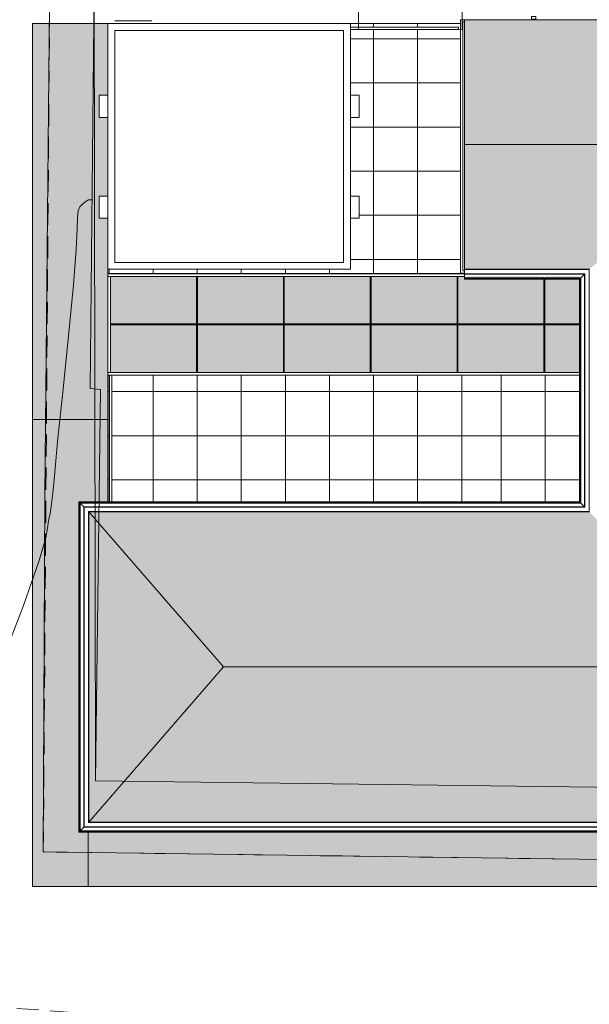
# Model space of a CAD drawing. Header units: millimetres. Extents: x -126299 to 152398, y -145950 to 133061.
# Tile 3 of 12: x -32067 to -19147, y -22761 to -433. Entities that reach past the tile are written whole.
import ezdxf

# ---------------------------------------------------------------- set-up
doc = ezdxf.new("R2010")
doc.units = ezdxf.units.MM
doc.linetypes.add('IMPORT-HIDDENX2 _2_', pattern=[750, 500, -250])
for name, color, linetype, lineweight in [('A-DETL', 90, 'Continuous', 9), ('A-FLOR', 192, 'Continuous', 9), ('A-FLOR-HRAL', 11, 'Continuous', 9), ('A-FLOR-PATT', 8, 'Continuous', 9), ('A-GENM', 13, 'Continuous', 9), ('A-GLAZ', 151, 'Continuous', 9), ('A-GLAZ-CURT', 52, 'Continuous', 9), ('A-GLAZ-CWMG', 51, 'Continuous', 9), ('A-ROOF', 132, 'Continuous', 9), ('A-ROOF-OTLN', 132, 'Continuous', 9), ('A-ROOF-PATT', 132, 'Continuous', 9), ('A-WALL', 113, 'Continuous', 9), ('CALÇADA', 1, 'Continuous', 9), ('CN-1', 252, 'Continuous', 9), ('EDIF', 3, 'Continuous', 9), ('entorno_dwg', 8, 'Continuous', 9), ('GUIA', 1, 'IMPORT-HIDDENX2 _2_', 9), ('MURO', 3, 'Continuous', 9)]:
    doc.layers.add(name, color=color, linetype=linetype, lineweight=lineweight)

# ---------------------------------------------------------------- blocks, each defined once
blk = doc.blocks.new('Railing - Railing-3946303-IMPLANTAÇÃO')
at = {"layer": 'A-FLOR-HRAL'}
for p, q in [((-30031, -8492), (-30031, -11368)), ((-29981, -11368), (-29981, -8492))]:
    blk.add_line(p, q, dxfattribs=at)
blk = doc.blocks.new('Janela branca translucida - JN2 - Janela branca translucida-4332272-IMPLANTAÇÃO')
at = {"layer": 'A-GLAZ'}
for p, q in [((-250, 78.75), (-250, 276.35)), ((-250, 276.35), (250, 276.35)), ((250, 276.35), (250, 78.75))]:
    blk.add_line(p, q, dxfattribs=at)
blk = doc.blocks.new('Janela branca translucida - JN2 - Janela branca translucida-4332271-IMPLANTAÇÃO')
at = {"layer": 'A-GLAZ'}
for p, q in [((-250, -276.35), (-250, -78.75)), ((250, -78.75), (250, -276.35)), ((250, -276.35), (-250, -276.35))]:
    blk.add_line(p, q, dxfattribs=at)
blk = doc.blocks.new('Railing - Railing-4018205-IMPLANTAÇÃO')
at = {"layer": 'A-FLOR-HRAL'}
for p, q in [((-22111, -603), (-24566, -603)), ((-24566, -653), (-22111, -653)), ((-22111, -603), (-22111, -653))]:
    blk.add_line(p, q, dxfattribs=at)
blk = doc.blocks.new('System Panel - Vidro 2cm escuro2-4253585-IMPLANTAÇÃO')
at = {"layer": 'A-GLAZ-CURT'}
blk.add_hatch(color=256, dxfattribs=at).paths.add_polyline_path([(-29625, -8430), (-28056, -8430), (-28056, -7352), (-30006, -7352), (-30006, -8430)], flags=0)
blk.add_line((-30006, -8430), (-28056, -8430), dxfattribs=at)
blk = doc.blocks.new('Rectangular Mullion - 6x12 cm metal-4024687-IMPLANTAÇÃO')
at = {"layer": 'A-GLAZ-CWMG'}
for p, q in [((-20166, -8432), (-19368, -8432)), ((-20166, -8492), (-19368, -8492))]:
    blk.add_line(p, q, dxfattribs=at)
blk = doc.blocks.new('Rectangular Mullion - 6x12 cm metal-4024688-IMPLANTAÇÃO')
at = {"layer": 'A-GLAZ-CWMG'}
for p, q in [((-30066, -6196), (-30066, -6191)), ((-30066, -6191), (-28046, -6191)), ((-30066, -6256), (-30066, -6196)), ((-28046, -6196), (-30066, -6196)), ((-28046, -6256), (-30006, -6256))]:
    blk.add_line(p, q, dxfattribs=at)
blk = doc.blocks.new('Rectangular Mullion - 6x12 cm metal-4019208-IMPLANTAÇÃO')
at = {"layer": 'A-GLAZ-CWMG'}
for p, q in [((-30066, -7344), (-30066, -8432)), ((-30006, -7344), (-30006, -8432)), ((-30006, -8432), (-30066, -8432))]:
    blk.add_line(p, q, dxfattribs=at)
blk = doc.blocks.new('System Panel - Vidro 2cm escuro2-V15-IMPLANTAÇÃO')
at = {"layer": 'A-GLAZ-CURT'}
blk.add_hatch(color=256, dxfattribs=at).paths.add_polyline_path([(-19368, -8430), (-19368, -7352), (-20156, -7352), (-20156, -8430)], flags=0)
blk.add_line((-20156, -8430), (-19368, -8430), dxfattribs=at)
blk = doc.blocks.new('Rectangular Mullion - 6x12 cm metal-4024689-IMPLANTAÇÃO')
at = {"layer": 'A-GLAZ-CWMG'}
for p, q in [((-30066, -8492), (-30066, -8432)), ((-30066, -8432), (-28046, -8432)), ((-30066, -8492), (-28046, -8492))]:
    blk.add_line(p, q, dxfattribs=at)
blk = doc.blocks.new('Rectangular Mullion - 6x12 cm metal-4024690-IMPLANTAÇÃO')
at = {"layer": 'A-GLAZ-CWMG'}
for p, q in [((-28046, -8432), (-26076, -8432)), ((-28046, -8492), (-26076, -8492))]:
    blk.add_line(p, q, dxfattribs=at)
blk = doc.blocks.new('Rectangular Mullion - 6x12 cm metal-4024691-IMPLANTAÇÃO')
at = {"layer": 'A-GLAZ-CWMG'}
for p, q in [((-28046, -6191), (-26076, -6191)), ((-26076, -6196), (-28046, -6196)), ((-26076, -6256), (-28046, -6256))]:
    blk.add_line(p, q, dxfattribs=at)
blk = doc.blocks.new('Rectangular Mullion - 6x12 cm metal-V16-IMPLANTAÇÃO')
at = {"layer": 'A-GLAZ-CWMG'}
for p, q in [((-22136, -6191), (-21981, -6191)), ((-21981, -6196), (-22136, -6196)), ((-21981, -6256), (-22136, -6256))]:
    blk.add_line(p, q, dxfattribs=at)
blk = doc.blocks.new('Rectangular Mullion - 6x12 cm metal-4019210-IMPLANTAÇÃO')
at = {"layer": 'A-GLAZ-CWMG'}
for p, q in [((-30066, -6256), (-30006, -6256)), ((-30066, -6256), (-30066, -7344)), ((-30006, -6256), (-30006, -7344))]:
    blk.add_line(p, q, dxfattribs=at)
blk = doc.blocks.new('Rectangular Mullion - 2x5 cm metal-4024693-IMPLANTAÇÃO')
at = {"layer": 'A-GLAZ-CWMG'}
for p, q in [((-28046, -7333), (-30006, -7333)), ((-28046, -7352), (-30006, -7352))]:
    blk.add_line(p, q, dxfattribs=at)
blk = doc.blocks.new('Rectangular Mullion - 2x5 cm metal-4024694-IMPLANTAÇÃO')
at = {"layer": 'A-GLAZ-CWMG'}
for p, q in [((-26076, -7333), (-28046, -7333)), ((-26076, -7352), (-28046, -7352))]:
    blk.add_line(p, q, dxfattribs=at)
blk = doc.blocks.new('Rectangular Mullion - 2x5 cm metal-4024695-IMPLANTAÇÃO')
at = {"layer": 'A-GLAZ-CWMG'}
for p, q in [((-19368, -7333), (-20166, -7333)), ((-19368, -7352), (-20166, -7352))]:
    blk.add_line(p, q, dxfattribs=at)
blk = doc.blocks.new('Rectangular Mullion - 2x5 cm metal-4019206-IMPLANTAÇÃO')
at = {"layer": 'A-GLAZ-CWMG'}
for p, q in [((-28056, -7333), (-28056, -6256)), ((-28036, -7333), (-28036, -6256))]:
    blk.add_line(p, q, dxfattribs=at)
blk = doc.blocks.new('Rectangular Mullion - 2x5 cm metal-V17-IMPLANTAÇÃO')
at = {"layer": 'A-GLAZ-CWMG'}
for p, q in [((-20176, -7333), (-20176, -6316)), ((-20156, -7333), (-20156, -6316))]:
    blk.add_line(p, q, dxfattribs=at)
blk = doc.blocks.new('Rectangular Mullion - 2x5 cm metal-V18-IMPLANTAÇÃO')
at = {"layer": 'A-GLAZ-CWMG'}
for p, q in [((-28056, -7352), (-28036, -7352)), ((-28056, -8431), (-28056, -7352)), ((-28036, -8431), (-28036, -7352))]:
    blk.add_line(p, q, dxfattribs=at)
blk = doc.blocks.new('Generic Models 1 - Generic Models 24-4258923-IMPLANTAÇÃO')
at = {"layer": 'A-GENM'}
for p, q in [((-20357, -359), (-20457, -359)), ((-20457, -359), (-20457, -424)), ((-20457, -424), (-20357, -424)), ((-20455, -361), (-20359, -361)), ((-20455, -422), (-20455, -361)), ((-20359, -422), (-20455, -422)), ((-20359, -361), (-20359, -422)), ((-20357, -424), (-20357, -359)), ((-13857, -359), (-13957, -359)), ((-13957, -359), (-13957, -424)), ((-13957, -424), (-13857, -424)), ((-13955, -361), (-13859, -361)), ((-13955, -422), (-13955, -361)), ((-13859, -422), (-13955, -422)), ((-13859, -361), (-13859, -422)), ((-13857, -424), (-13857, -359)), ((-10677, -359), (-10777, -359)), ((-10777, -359), (-10777, -424)), ((-10777, -424), (-10677, -424)), ((-10775, -361), (-10679, -361)), ((-10775, -422), (-10775, -361)), ((-10679, -422), (-10775, -422)), ((-10679, -361), (-10679, -422)), ((-10677, -424), (-10677, -359)), ((-11297, -6117), (-11397, -6117)), ((-11397, -6117), (-11397, -6182)), ((-11397, -6182), (-11297, -6182)), ((-11395, -6180), (-11395, -6119)), ((-11395, -6119), (-11299, -6119)), ((-11299, -6180), (-11395, -6180)), ((-11299, -6119), (-11299, -6180)), ((-11297, -6182), (-11297, -6117)), ((-12366, -6258), (-12412, -6258)), ((-12412, -6258), (-12412, -6358)), ((-12412, -6358), (-12366, -6358)), ((-12410, -6356), (-12410, -6260)), ((-12410, -6260), (-12366, -6260)), ((-12366, -6356), (-12410, -6356)), ((-7190, -6518), (-7190, -6618)), ((-7125, -6518), (-7190, -6518)), ((-7190, -6618), (-7125, -6618)), ((-7188, -6520), (-7127, -6520)), ((-7188, -6616), (-7188, -6520)), ((-7127, -6616), (-7188, -6616)), ((-7127, -6520), (-7127, -6616)), ((-7125, -6618), (-7125, -6518)), ((-7190, -9638), (-7190, -9738)), ((-7125, -9638), (-7190, -9638)), ((-7190, -9738), (-7125, -9738)), ((-7188, -9640), (-7127, -9640)), ((-7188, -9736), (-7188, -9640)), ((-7127, -9736), (-7188, -9736)), ((-7127, -9640), (-7127, -9736)), ((-7125, -9738), (-7125, -9638)), ((-12366, -11478), (-12412, -11478)), ((-12412, -11478), (-12412, -11578)), ((-12412, -11578), (-12347, -11578)), ((-12410, -11576), (-12410, -11480)), ((-12410, -11480), (-12366, -11480)), ((-12349, -11576), (-12410, -11576)), ((-12349, -11484), (-12349, -11576)), ((-12347, -11578), (-12347, -11484)), ((-10221, -11502), (-10321, -11502)), ((-10321, -11502), (-10321, -11567)), ((-10321, -11567), (-10221, -11567)), ((-10319, -11565), (-10319, -11504)), ((-10319, -11504), (-10223, -11504)), ((-10223, -11565), (-10319, -11565)), ((-10223, -11504), (-10223, -11565)), ((-10221, -11567), (-10221, -11502)), ((-7236, -11502), (-7336, -11502)), ((-7336, -11502), (-7336, -11567)), ((-7336, -11567), (-7236, -11567)), ((-7334, -11565), (-7334, -11504)), ((-7334, -11504), (-7238, -11504)), ((-7238, -11565), (-7334, -11565)), ((-7238, -11504), (-7238, -11565)), ((-7236, -11567), (-7236, -11502))]:
    blk.add_line(p, q, dxfattribs=at)
blk = doc.blocks.new('Embasamento - Embasamento-4325691-IMPLANTAÇÃO')
at = {"layer": 'A-GENM'}
for p, q in [((-22066, -433), (-22066, -6178)), ((-20457, -433), (-22066, -433)), ((-13957, -433), (-20357, -433)), ((-10777, -433), (-13857, -433)), ((-10051, -433), (-10677, -433)), ((-22016, -483), (-22016, -6128)), ((-21981, -483), (-22016, -483)), ((-22066, -6178), (-21981, -6178)), ((-22016, -6128), (-21981, -6128))]:
    blk.add_line(p, q, dxfattribs=at)
blk = doc.blocks.new('entorno_dwg-3961954-IMPLANTAÇÃO')
at = {"layer": 'CALÇADA', "color": 8, "flags": 128}
blk.add_lwpolyline([(1862, -19633), (-20612, 6945), (-14486, 12224), (-5412, 19961)], dxfattribs=at)
at = {"layer": 'CN-1', "color": 8, "flags": 128}
blk.add_lwpolyline([(-18335, 10356), (-16691, 10948), (-15686, 11347), (-15201, 11576), (-15010, 11693), (-14915, 11753), (-14836, 11796), (-14721, 11864), (-14536, 11983), (-14323, 12125), (-14144, 12249), (-14019, 12343), (-13804, 12501), (-13317, 12848), (-12452, 13454), (-11406, 14188), (-10457, 14867), (-9817, 15345), (-9446, 15638), (-9242, 15801), (-9118, 15884), (-9030, 15913), (-8952, 15912), (-8862, 15899), (-8780, 15870), (-8734, 15817), (-8729, 15804)], dxfattribs=at)
at = {"layer": 'EDIF', "color": 8, "flags": 128}
blk.add_lwpolyline([(-5073, 18919), (-1469, 14114), (-1851, 13781), (-303, 12005), (79, 12338), (7919, 3342), (8680, 3395), (13969, -2771), (11461, -4923), (14543, -8520), (2999, -18411), (-18621, 7108)], close=True, dxfattribs=at)
at = {"layer": 'GUIA', "color": 8, "flags": 128}
blk.add_lwpolyline([(9672, -51511), (2143, -44951), (-2865, -40730), (-6569, -38300), (-10650, -37077), (-14016, -36728), (-17765, -36922), (-14468, -31205), (-12767, -32303), (-7161, -34727), (-5626, -35026), (-5545, -33394), (-11044, -27938), (-30082, -6202), (-23691, -262), (-22261, 3173), (-27613, 10302), (-25621, 13947), (-18327, 20317), (-12846, 23324), (-7663, 22779), (-5412, 19961), (-20612, 6945), (1862, -19633)], dxfattribs=at)
at = {"layer": 'MURO', "color": 8, "flags": 128}
blk.add_lwpolyline([(-5073, 18919), (-11979, 13036), (-11851, 12845), (-18621, 7108)], dxfattribs=at)

msp = doc.modelspace()

# ---------------------------------------------------------------- hatches: boundary and pattern name
at = {"layer": 'A-FLOR-PATT'}
msp.add_hatch(color=256, dxfattribs=at).paths.add_polyline_path([(-30791, -9498), (-30066, -9498), (-30066, -4936), (-30263, -4936), (-30263, -4436), (-30066, -4436), (-30066, -2648), (-30263, -2648), (-30263, -2148), (-30066, -2148), (-30066, -518), (-31776, -518), (-31776, -9498)], flags=0)
h = msp.add_hatch(dxfattribs=at)
h.set_pattern_fill('FP_7', color=256, style=0, pattern_type=2)
h.set_pattern_definition([(0, (-25041.1, -8868.5), (0, 1000), []), (90, (-25041.1, -8868.5), (-1000, 6e-14), [])])
h.paths.add_polyline_path([(-26977, -11590), (-26977, -11588), (-28460, -11590)], flags=0)
h.paths.add_polyline_path([(-29520, -11368), (-22041, -11368), (-22041, -8492), (-29981, -8492), (-29981, -11368), (-29625, -11368)], flags=0)
h.paths.add_polyline_path([(-30031, -11368), (-30031, -8492), (-30066, -8492), (-30066, -11368)], flags=0)
h.paths.add_polyline_path([(-28056, -6191), (-22041, -6191), (-22041, -6178), (-22066, -6178), (-22066, -518), (-24566, -518), (-24564, -603), (-22111, -604), (-22111, -653), (-24566, -653), (-24566, -2148), (-24368, -2148), (-24368, -2648), (-24566, -2648), (-24566, -4436), (-24368, -4436), (-24368, -4936), (-24566, -4936), (-24566, -6093), (-30066, -6093), (-30066, -6191), (-28460, -6191)], flags=0)
h = msp.add_hatch(dxfattribs=at)
h.set_pattern_fill('FP_10', color=256, style=0, pattern_type=2)
h.set_pattern_definition([(270, (-19145.8, -8868.5), (999.85, 6e-14), []), (0, (-19145.8, -8868.5), (0, 1000), [])])
h.paths.add_polyline_path([(-19148, -11453), (-19146, -11453), (-19148, -11086)], flags=0)
h.paths.add_polyline_path([(-21469, -11368), (-19368, -11368), (-19368, -8492), (-22041, -8492), (-22041, -11368)], flags=0)
h.paths.add_polyline_path([(-19148, -6253), (-19146, -6253), (-19148, -6093), (-19148, -6095), (-19148, -6199)], flags=0)
h.paths.add_polyline_path([(-22016, -6191), (-21981, -6191), (-21981, -6178), (-22041, -6178), (-22041, -6191)], flags=0)
h = msp.add_hatch(color=256, dxfattribs=at)
h.paths.add_polyline_path([(-30791, -20086), (-30511, -20086), (-30511, -18854), (-30723, -18854), (-30723, -11368), (-30066, -11368), (-30066, -9498), (-31776, -9498), (-31776, -20086)], flags=0)
h.paths.add_polyline_path([(-30501, -18433), (-30501, -11590), (-30502, -11590), (-30502, -18433)], flags=0)
h = msp.add_hatch(color=256, dxfattribs=at)
h.paths.add_polyline_path([(-23799, -20086), (-16226, -20086), (-16226, -18854), (-30511, -18854), (-30511, -20086), (-24965, -20086)], flags=0)
h.paths.add_polyline_path([(-29625, -18634), (-30501, -18632), (-30501, -18634), (-30208, -18634)], flags=0)
h.paths.add_polyline_path([(-22278, -18634), (-22278, -18632), (-22634, -18634)], flags=0)
at = {"layer": 'A-ROOF-PATT'}
h = msp.add_hatch(dxfattribs=at)
h.set_pattern_fill('FP_19', color=256, style=0, pattern_type=2)
h.set_pattern_definition([(99.798, (48.806, 944.587), (-266.70171, 1286.9659), [15.672, -1551.546]), (180, (63.47, 960.03), (-3e-14, -257.393), [17.335, -249.364]), (93.673, (55.473, 814.603), (-266.72883886, 4118.28810838), [145.726, -28999.548]), (180, (267.5, 940.73), (-3e-14, -257.393), [46.672, -220.027]), (180, (267.5, 960.03), (-3e-14, -257.393), [45.339, -221.361]), (107.268, (71.476, 934.29), (-266.703995, 772.17878), [26.954, -2668.465]), (123.668, (83.477, 916.273), (-533.405487, 772.17677), [21.649, -4308.098]), (138.502, (99.479, 902.117), (-2933.719532, 2573.904027), [21.365, -4251.682]), (161.19, (122.148, 894.395), (-800.099973, 257.39147), [23.949, -4765.758]), (172.15, (134.15, 876.378), (-266.70025, -5e-05), [18.846, -1865.714]), (160.426, (115.481, 878.951), (-2933.691569, 1029.593874), [26.89, -5351.196]), (142.329, (90.145, 887.96), (-1066.80115, 772.17687), [25.271, -1659.437]), (125.465, (70.142, 903.404), (-2400.3308645, 3346.093074), [25.282, -5031.096]), (266.327, (222.161, 960.03), (-1600.3769996, -24967.11909735), [145.726, -28999.548]), (265.913, (212.826, 1071.996), (-266.675731, -3860.898062), [112.251, -7371.182]), (94.087, (63.474, 960.03), (-266.6770692, 3603.505412), [112.251, -7371.182]), (180, (144.82, 894.4), (-3e-14, -257.393), [22.669, -244.03]), (202.115, (170.154, 904.691), (-1866.8976116, -772.1845335), [27.349, -5442.348]), (220.977, (183.49, 916.273), (-266.7015, -257.390853), [17.663, -3514.933]), (233.494, (196.824, 934.29), (-533.40474, -772.175918), [22.415, -2219.132]), (252.732, (204.826, 960.03), (-533.40876, -1801.749843), [26.954, -2668.465]), (180, (222.16, 960.03), (-3e-14, -257.393), [17.335, -249.364]), (260.202, (222.16, 960.03), (5.4e-05, -257.39339), [15.672, -1551.546]), (252.058, (219.494, 944.587), (-1066.805011, -3346.110578), [21.644, -4307.16]), (234.535, (212.826, 923.995), (-533.407626, -772.17561), [25.282, -5031.096]), (217.671, (198.16, 903.404), (-266.70075, -257.39281), [25.271, -1659.437]), (199.574, (178.155, 887.96), (-2133.593519, -772.194577), [26.89, -5351.196]), (187.85, (152.82, 878.95), (-1600.199596, -257.393465), [18.846, -1865.714]), (107.942, (55.473, 923.995), (-266.701075, 772.179631), [21.644, -4307.16]), (180, (47.47, 940.73), (-3e-14, -257.393), [46.672, -220.027]), (180, (46.14, 960.03), (-3e-14, -257.393), [45.339, -221.361])])
h.paths.add_polyline_path([(-21469, -3262), (-9919, -3262), (-9919, -434), (-21981, -434), (-21981, -3262)], flags=0)
h = msp.add_hatch(dxfattribs=at)
h.set_pattern_fill('FP_11', color=256, style=0, pattern_type=2)
h.set_pattern_definition([(279.798, (486.194, -1263.6), (266.69303, -1286.915645), [15.672, -1551.486]), (0, (471.53, -1279.04), (0, 257.383), [17.335, -249.364]), (273.673, (479.527, -1133.623), (266.71826863, -4118.1234473), [145.721, -28998.391]), (0, (267.5, -1259.74), (0, 257.383), [46.672, -220.027]), (0, (267.5, -1279.04), (0, 257.383), [45.339, -221.361]), (287.268, (463.524, -1253.306), (266.69509, -772.150132), [26.953, -2668.367]), (303.669, (451.523, -1235.289), (533.403718, -772.146376), [21.648, -4307.979]), (318.503, (435.521, -1221.133), (2933.713523, -2573.807768), [21.365, -4251.607]), (341.191, (412.852, -1213.412), (800.1016255, -257.3765385), [23.948, -4765.738]), (352.15, (400.85, -1195.395), (266.699974, -0.00193), [18.846, -1865.713]), (340.427, (419.519, -1197.969), (2933.696347, -1029.537981), [26.89, -5351.172]), (322.33, (444.855, -1206.977), (1066.799765, -772.14804), [25.27, -1659.413]), (305.466, (464.858, -1222.42), (2400.3260205, -3345.962403), [25.281, -5030.962]), (86.327, (312.839, -1279.044), (1600.31312974, 24966.12414527), [145.721, -28998.391]), (85.912, (322.173, -1391.006), (266.732138, 3860.739799), [112.247, -7370.889]), (274.088, (471.526, -1279.044), (266.7296967, -3603.3571234), [112.247, -7370.889]), (0, (390.18, -1213.4), (0, 257.383), [22.669, -244.03]), (22.114, (364.845, -1223.707), (1866.899971, 772.1474324), [27.348, -5442.317]), (40.976, (351.511, -1235.289), (266.700708, 257.381608), [17.663, -3514.872]), (53.493, (338.176, -1253.306), (533.404146, 772.14592), [22.415, -2219.074]), (72.732, (330.174, -1279.044), (533.388277, 1801.683953), [26.953, -2668.367]), (0, (312.84, -1279.04), (0, 257.383), [17.335, -249.364]), (80.202, (312.84, -1279.044), (-0.00193, 257.38255), [15.672, -1551.486]), (72.057, (315.506, -1263.601), (1066.823978, 3345.970184), [21.643, -4307.004]), (54.534, (322.173, -1243.011), (533.406017, 772.145124), [25.281, -5030.962]), (37.67, (336.84, -1222.42), (266.700315, 257.38309), [25.27, -1659.413]), (19.573, (356.845, -1206.977), (2133.5975736, 772.1539884), [26.89, -5351.172]), (7.85, (382.18, -1197.97), (1600.19888, 257.39135), [18.846, -1865.713]), (287.943, (479.527, -1243.011), (266.70531, -772.146435), [21.643, -4307.004]), (0, (487.53, -1259.74), (0, 257.383), [46.672, -220.027]), (0, (488.86, -1279.04), (0, 257.383), [45.339, -221.361])])
h.paths.add_polyline_path([(-19146, -6093), (-15961, -3395), (-16133, -3262), (-21981, -3262), (-21981, -6093), (-19721, -6093)], flags=0)
h = msp.add_hatch(dxfattribs=at)
h.set_pattern_fill('FP_12', color=256, style=0, pattern_type=2)
h.set_pattern_definition([(189.748, (-2379.577, -149.314), (-1293.686076, -266.6992), [15.752, -1559.413]), (270, (-2395.1, -134.65), (258.737, 2e-14), [17.335, -249.364]), (183.654, (-2248.915, -142.646), (-4139.79071074, -266.73069032), [146.484, -29150.342]), (270, (-2375.7, 69.38), (258.737, 2e-14), [46.672, -220.027]), (270, (-2395.1, 69.38), (258.737, 2e-14), [45.339, -221.361]), (197.183, (-2369.228, -126.644), (-776.21286, -266.69607), [27.083, -2681.173]), (213.53, (-2351.116, -114.643), (-776.2129966, -533.398832), [21.727, -4323.691]), (228.353, (-2336.886, -98.641), (-2587.387903, -2933.67993), [21.414, -4261.442]), (251.099, (-2329.124, -75.971), (-258.731977, -800.1016506), [23.962, -4768.35]), (262.11, (-2311.012, -63.97), (0.001667, -266.69996), [18.848, -1865.897]), (250.332, (-2313.599, -82.639), (-1034.9504106, -2933.6982365), [26.906, -5354.34]), (232.184, (-2322.655, -107.975), (-776.219156, -1066.79342), [25.32, -1662.679]), (215.324, (-2338.179, -127.978), (-3363.569126, -2400.3243736), [25.369, -5048.537]), (356.346, (-2395.101, 24.041), (25097.47796243, -1600.3885365), [146.484, -29150.342]), (355.934, (-2507.652, 14.707), (3881.0559258, -266.6866013), [112.835, -7409.474]), (184.066, (-2395.101, -134.645), (-3622.3186863, -266.6866982), [112.835, -7409.474]), (270, (-2329.12, -53.3), (258.737, 2e-14), [22.669, -244.03]), (292.219, (-2339.473, -27.965), (776.2085723, -1866.900708), [27.369, -5446.385]), (311.125, (-2351.116, -14.63), (258.736235, -266.700408), [17.703, -3522.836]), (323.637, (-2369.228, -1.295), (776.211516, -533.399195), [22.491, -2226.625]), (342.817, (-2395.1, 6.706), (1811.163, -533.389376), [27.083, -2681.173]), (270, (-2395.1, 24.04), (258.737, 2e-14), [17.335, -249.364]), (350.252, (-2395.1, 24.04), (258.736644, -2e-05), [15.752, -1559.413]), (342.145, (-2379.577, 21.374), (3363.576158, -1066.820048), [21.746, -4327.52]), (324.676, (-2358.878, 14.707), (776.2085906, -533.405795), [25.369, -5048.537]), (307.816, (-2338.18, 0.04), (258.739146, -266.697697), [25.32, -1662.679]), (289.668, (-2322.655, -19.964), (776.2122706, -2133.5987013), [26.906, -5354.34]), (277.89, (-2313.6, -45.3), (258.72362, -1600.20199), [18.848, -1865.897]), (197.855, (-2358.878, -142.646), (-776.209653, -266.704671), [21.746, -4327.52]), (270, (-2375.7, -150.65), (258.737, 2e-14), [46.672, -220.027]), (270, (-2395.1, -151.98), (258.737, 2e-14), [45.339, -221.361])])
h.paths.add_polyline_path([(-30501, -18632), (-27445, -15111), (-30501, -11590), (-30501, -17986)], flags=0)
h = msp.add_hatch(dxfattribs=at)
h.set_pattern_fill('FP_14', color=256, style=0, pattern_type=2)
h.set_pattern_definition([(99.678, (48.806, 266.27), (-266.692114, 1303.18496), [15.864, -1570.535]), (180, (63.47, 281.9), (-3e-14, -260.637), [17.335, -249.364]), (93.627, (55.473, 134.649), (-266.6996556, 4170.18712756), [147.555, -29363.501]), (180, (267.5, 262.36), (-3e-14, -260.637), [46.672, -220.027]), (180, (267.5, 281.9), (-3e-14, -260.637), [45.339, -221.361]), (107.065, (71.476, 255.845), (-266.695104, 781.91229), [27.264, -2699.146]), (123.337, (83.477, 237.6), (-533.394432, 781.914399), [21.838, -4345.775]), (138.145, (99.479, 223.265), (-2933.690675, 2606.373748), [21.484, -4275.287]), (160.97, (122.148, 215.446), (-800.101099, 260.633667), [23.98, -4772.036]), (172.052, (134.15, 197.202), (-266.699686, 0.00173), [18.85, -1866.156]), (160.199, (115.481, 199.808), (-2933.702431, 1042.537622), [26.929, -5358.807]), (141.981, (90.145, 208.93), (-1066.7958, 781.915065), [25.39, -1667.278]), (125.126, (70.142, 224.568), (-2400.2934206, 3388.2857913), [25.494, -5073.242]), (266.373, (222.161, 281.909), (-1600.19399194, -25281.75906185), [147.555, -29363.501]), (265.963, (212.826, 395.285), (-266.722611, -3909.5489432), [113.659, -7463.603]), (94.037, (63.474, 281.909), (-266.721619, 3648.9123202), [113.659, -7463.603]), (180, (144.82, 215.45), (-3e-14, -260.637), [22.669, -244.03]), (202.366, (170.154, 225.872), (-1866.9019875, -781.903718), [27.398, -5452.121]), (221.333, (183.49, 237.6), (-266.699291, -260.637302), [17.759, -3534.048]), (233.837, (196.824, 255.845), (-533.39785, -781.91224), [22.598, -2237.239]), (252.935, (204.826, 281.91), (-533.387386, -1824.460572), [27.264, -2699.146]), (180, (222.16, 281.9), (-3e-14, -260.637), [17.335, -249.364]), (260.322, (222.16, 281.91), (0.001175, -260.636553), [15.864, -1570.535]), (252.267, (219.494, 266.27), (-1066.817379, -3388.2726085), [21.891, -4356.316]), (234.874, (212.826, 245.419), (-533.398661, -781.9119703), [25.494, -5073.242]), (218.019, (198.16, 224.57), (-266.699136, -260.637674), [25.39, -1667.278]), (199.801, (178.155, 208.93), (-2133.6011565, -781.903831), [26.929, -5358.807]), (187.948, (152.82, 199.808), (-1600.1979, -260.646026), [18.85, -1866.156]), (107.733, (55.473, 245.419), (-266.70437, 781.909196), [21.891, -4356.316]), (180, (47.47, 262.36), (-3e-14, -260.637), [46.672, -220.027]), (180, (46.14, 281.9), (-3e-14, -260.637), [45.339, -221.361])])
h.paths.add_polyline_path([(-21469, -15111), (-16111, -15111), (-15961, -14966), (-19146, -11590), (-30501, -11590), (-27445, -15111), (-26130, -15111)], flags=0)
h = msp.add_hatch(dxfattribs=at)
h.set_pattern_fill('FP_16', color=256, style=0, pattern_type=2)
h.set_pattern_definition([(279.678, (486.194, -1492.297), (266.692114, -1303.18496), [15.864, -1570.535]), (0, (471.53, -1507.93), (0, 260.637), [17.335, -249.364]), (273.627, (479.527, -1360.675), (266.6996556, -4170.18712756), [147.555, -29363.501]), (0, (267.5, -1488.4), (0, 260.637), [46.672, -220.027]), (0, (267.5, -1507.93), (0, 260.637), [45.339, -221.361]), (287.065, (463.524, -1481.87), (266.695104, -781.91229), [27.264, -2699.146]), (303.337, (451.523, -1463.627), (533.394432, -781.914399), [21.838, -4345.775]), (318.145, (435.521, -1449.292), (2933.690675, -2606.373748), [21.484, -4275.287]), (340.97, (412.852, -1441.472), (800.101099, -260.633667), [23.98, -4772.036]), (352.052, (400.85, -1423.228), (266.699686, -0.00173), [18.85, -1866.156]), (340.199, (419.519, -1425.834), (2933.702431, -1042.537622), [26.929, -5358.807]), (321.981, (444.855, -1434.956), (1066.7958, -781.915065), [25.39, -1667.278]), (305.126, (464.858, -1450.595), (2400.2934206, -3388.2857913), [25.494, -5073.242]), (86.373, (312.839, -1507.935), (1600.19399194, 25281.75906185), [147.555, -29363.501]), (85.963, (322.173, -1621.312), (266.722611, 3909.5489432), [113.659, -7463.603]), (274.037, (471.526, -1507.935), (266.721619, -3648.9123202), [113.659, -7463.603]), (0, (390.18, -1441.47), (0, 260.637), [22.669, -244.03]), (22.366, (364.845, -1451.898), (1866.9019875, 781.903718), [27.398, -5452.121]), (41.333, (351.511, -1463.627), (266.699291, 260.637302), [17.759, -3534.048]), (53.837, (338.176, -1481.87), (533.39785, 781.91224), [22.598, -2237.239]), (72.935, (330.174, -1507.935), (533.387386, 1824.460572), [27.264, -2699.146]), (0, (312.84, -1507.93), (0, 260.637), [17.335, -249.364]), (80.322, (312.84, -1507.935), (-0.001175, 260.636553), [15.864, -1570.535]), (72.267, (315.506, -1492.297), (1066.817379, 3388.2726085), [21.891, -4356.316]), (54.874, (322.173, -1471.446), (533.398661, 781.9119703), [25.494, -5073.242]), (38.019, (336.84, -1450.595), (266.699136, 260.637674), [25.39, -1667.278]), (19.801, (356.845, -1434.956), (2133.6011565, 781.903831), [26.929, -5358.807]), (7.948, (382.18, -1425.834), (1600.1979, 260.646026), [18.85, -1866.156]), (287.733, (479.527, -1471.446), (266.70437, -781.909196), [21.891, -4356.316]), (0, (487.53, -1488.4), (0, 260.637), [46.672, -220.027]), (0, (488.86, -1507.93), (0, 260.637), [45.339, -221.361])])
h.paths.add_polyline_path([(-11565, -18632), (2090, -18632), (2090, -18130), (2380, -18130), (-1968, -12719), (-4044, -15111), (-27445, -15111), (-30501, -18632), (-12147, -18632)], flags=0)

# ---------------------------------------------------------------- linework, layer by layer
at = {"layer": 'A-DETL'}
msp.add_line((-29068, -458), (-29908, -458), dxfattribs=at)
at = {"layer": 'A-FLOR'}
for p, q in [((-31776, -518), (-31776, -20086)), ((-30066, -518), (-31776, -518)), ((-22066, -518), (-24566, -518)), ((-30066, -6093), (-30066, -6191)), ((-22041, -6191), (-22041, -6178)), ((-30066, -8492), (-30066, -11368)), ((-22041, -11368), (-22041, -8492)), ((-30066, -9498), (-31776, -9498)), ((-30511, -18854), (-30511, -20086)), ((-31776, -20086), (3552, -20086))]:
    msp.add_line(p, q, dxfattribs=at)
at = {"layer": 'A-ROOF'}
for p, q in [((-21981, -434), (-21981, -6093)), ((-9919, -434), (-21981, -434)), ((-16133, -3262), (-21981, -3262)), ((-21981, -6093), (-19146, -6093)), ((-30501, -11590), (-30501, -18632)), ((-27445, -15111), (-30501, -11590)), ((-19146, -11590), (-30501, -11590)), ((-30501, -18632), (-27445, -15111)), ((-27445, -15111), (-16111, -15111)), ((-30501, -18632), (2090, -18632))]:
    msp.add_line(p, q, dxfattribs=at)
at = {"layer": 'A-ROOF-OTLN'}
for p, q in [((-21981, -6286), (-21981, -6095)), ((-19148, -6095), (-21981, -6095)), ((-19153, -6100), (-21981, -6100)), ((-19252, -6199), (-21981, -6199)), ((-19255, -6203), (-21981, -6203)), ((-19255, -6203), (-19252, -6199)), ((-19255, -11480), (-19255, -6203)), ((-19252, -11484), (-19252, -6199)), ((-19153, -11583), (-19153, -6100)), ((-19148, -11588), (-19148, -6095)), ((-21981, -6316), (-21981, -6287)), ((-19340, -6287), (-21981, -6287)), ((-19360, -6307), (-21981, -6307)), ((-19363, -6311), (-21981, -6311)), ((-19368, -6316), (-21981, -6316)), ((-19368, -6316), (-19340, -6287)), ((-19368, -11368), (-19368, -6316)), ((-19363, -11372), (-19363, -6311)), ((-19360, -11376), (-19360, -6310)), ((-19340, -11396), (-19340, -6287)), ((-30723, -11368), (-19368, -11368)), ((-30723, -11368), (-30695, -11396)), ((-30723, -18854), (-30723, -11368)), ((-30718, -11372), (-19363, -11372)), ((-30718, -18849), (-30718, -11372)), ((-30715, -11376), (-19360, -11376)), ((-30715, -18846), (-30715, -11376)), ((-19368, -11368), (-19340, -11396)), ((-30695, -11396), (-19340, -11396)), ((-30695, -18826), (-30695, -11396)), ((-30610, -11480), (-19255, -11480)), ((-30610, -11480), (-30607, -11484)), ((-30610, -18742), (-30610, -11480)), ((-30607, -11484), (-19252, -11484)), ((-30607, -18738), (-30607, -11484)), ((-30507, -11583), (-19153, -11583)), ((-30507, -18639), (-30507, -11583)), ((-30502, -11588), (-19148, -11588)), ((-30502, -18634), (-30502, -11588)), ((-19255, -11480), (-19252, -11484)), ((-30610, -18742), (-30607, -18738)), ((2090, -18742), (-30610, -18742)), ((2090, -18738), (-30607, -18738)), ((2090, -18639), (-30507, -18639)), ((2090, -18634), (-30502, -18634)), ((-30723, -18854), (-30695, -18826)), ((2090, -18854), (-30723, -18854)), ((2090, -18849), (-30718, -18849)), ((2090, -18846), (-30715, -18846)), ((2090, -18826), (-30695, -18826))]:
    msp.add_line(p, q, dxfattribs=at)
for points in [[(-19339, -6286), (-19337, -6285), (-19335, -6282), (-19329, -6276), (-19323, -6270), (-19317, -6264), (-19310, -6257), (-19303, -6251), (-19298, -6246), (-19294, -6241), (-19290, -6237), (-19284, -6231), (-19277, -6224), (-19267, -6215), (-19260, -6208), (-19255, -6203)], [(-30693, -11397), (-30692, -11398), (-30689, -11401), (-30683, -11407), (-30678, -11413), (-30671, -11419), (-30665, -11426), (-30658, -11432), (-30653, -11437), (-30649, -11442), (-30644, -11446), (-30639, -11452), (-30632, -11459), (-30622, -11468), (-30615, -11475), (-30610, -11480)], [(-19339, -11397), (-19337, -11398), (-19335, -11401), (-19329, -11407), (-19323, -11413), (-19317, -11419), (-19310, -11426), (-19303, -11432), (-19298, -11437), (-19294, -11442), (-19290, -11446), (-19284, -11452), (-19277, -11459), (-19267, -11468), (-19260, -11475), (-19255, -11480)], [(-30693, -18825), (-30692, -18824), (-30689, -18821), (-30683, -18815), (-30678, -18809), (-30671, -18803), (-30665, -18796), (-30658, -18790), (-30653, -18785), (-30649, -18780), (-30644, -18776), (-30639, -18770), (-30632, -18763), (-30622, -18754), (-30615, -18747), (-30610, -18742)]]:
    msp.add_open_spline(points, degree=3, knots=[0.1428571, 0.1428571, 0.1428571, 0.1428571, 0.2857143, 0.3571429, 0.4285714, 0.5, 0.5714286, 0.625, 0.6785714, 0.7053571, 0.7321429, 0.7857143, 0.8392857, 0.8928571, 1, 1, 1, 1], dxfattribs=at)
at = {"layer": 'A-WALL'}
for p, q in [((-30066, -518), (-24566, -518)), ((-30066, -6093), (-30066, -518)), ((-24566, -518), (-24566, -6093)), ((-24723, -676), (-29908, -676)), ((-29908, -676), (-29908, -5936)), ((-24723, -5936), (-24723, -676)), ((-29908, -5936), (-24723, -5936)), ((-24566, -6093), (-30066, -6093)), ((-21981, -6093), (-21631, -6093))]:
    msp.add_line(p, q, dxfattribs=at)

# ---------------------------------------------------------------- block references
at = {"layer": 'A-FLOR-HRAL'}
for name in ['Railing - Railing-4018205-IMPLANTAÇÃO', 'Railing - Railing-3946303-IMPLANTAÇÃO']:
    msp.add_blockref(name, (0, 0), dxfattribs=at)
at = {"layer": 'A-GENM'}
for name in ['Embasamento - Embasamento-4325691-IMPLANTAÇÃO', 'Generic Models 1 - Generic Models 24-4258923-IMPLANTAÇÃO']:
    msp.add_blockref(name, (0, 0), dxfattribs=at)
at = {"layer": 'A-GLAZ'}
for name, p, rotation in [('Janela branca translucida - JN2 - Janela branca translucida-4332272-IMPLANTAÇÃO', (-29987, -2398), 89.99999999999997), ('Janela branca translucida - JN2 - Janela branca translucida-4332271-IMPLANTAÇÃO', (-24645, -2398), 89.99999999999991), ('Janela branca translucida - JN2 - Janela branca translucida-4332272-IMPLANTAÇÃO', (-29987, -4686), 89.99999999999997), ('Janela branca translucida - JN2 - Janela branca translucida-4332271-IMPLANTAÇÃO', (-24645, -4686), 89.99999999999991)]:
    msp.add_blockref(name, p, dxfattribs=dict(at, rotation=rotation))
at = {"layer": 'A-GLAZ-CURT'}
for name, p in [('System Panel - Vidro 2cm escuro2-4253585-IMPLANTAÇÃO', (0, 1098)), ('System Panel - Vidro 2cm escuro2-4253585-IMPLANTAÇÃO', (1970, 1098)), ('System Panel - Vidro 2cm escuro2-4253585-IMPLANTAÇÃO', (3940, 1098)), ('System Panel - Vidro 2cm escuro2-4253585-IMPLANTAÇÃO', (5910, 1098)), ('System Panel - Vidro 2cm escuro2-4253585-IMPLANTAÇÃO', (7880, 1098)), ('System Panel - Vidro 2cm escuro2-V15-IMPLANTAÇÃO', (0, 1098)), ('System Panel - Vidro 2cm escuro2-4253585-IMPLANTAÇÃO', (0, 0)), ('System Panel - Vidro 2cm escuro2-4253585-IMPLANTAÇÃO', (1970, 0)), ('System Panel - Vidro 2cm escuro2-4253585-IMPLANTAÇÃO', (3940, 0)), ('System Panel - Vidro 2cm escuro2-4253585-IMPLANTAÇÃO', (5910, 0)), ('System Panel - Vidro 2cm escuro2-4253585-IMPLANTAÇÃO', (7880, 0)), ('System Panel - Vidro 2cm escuro2-V15-IMPLANTAÇÃO', (0, 0))]:
    msp.add_blockref(name, p, dxfattribs=at)
at = {"layer": 'A-GLAZ-CWMG'}
for name, p in [('Rectangular Mullion - 6x12 cm metal-4024688-IMPLANTAÇÃO', (0, 0)), ('Rectangular Mullion - 6x12 cm metal-4024691-IMPLANTAÇÃO', (0, 0)), ('Rectangular Mullion - 6x12 cm metal-4024691-IMPLANTAÇÃO', (1970, 0)), ('Rectangular Mullion - 6x12 cm metal-4024691-IMPLANTAÇÃO', (3940, 0)), ('Rectangular Mullion - 6x12 cm metal-V16-IMPLANTAÇÃO', (0, 0)), ('Rectangular Mullion - 6x12 cm metal-4019210-IMPLANTAÇÃO', (0, 0)), ('Rectangular Mullion - 2x5 cm metal-4019206-IMPLANTAÇÃO', (0, 0)), ('Rectangular Mullion - 2x5 cm metal-4019206-IMPLANTAÇÃO', (1970, 0)), ('Rectangular Mullion - 2x5 cm metal-4019206-IMPLANTAÇÃO', (3940, 0)), ('Rectangular Mullion - 2x5 cm metal-4019206-IMPLANTAÇÃO', (5910, 0)), ('Rectangular Mullion - 2x5 cm metal-V17-IMPLANTAÇÃO', (0, 0)), ('Rectangular Mullion - 6x12 cm metal-4019208-IMPLANTAÇÃO', (0, 0)), ('Rectangular Mullion - 2x5 cm metal-4024693-IMPLANTAÇÃO', (0, 0)), ('Rectangular Mullion - 2x5 cm metal-V18-IMPLANTAÇÃO', (0, 0)), ('Rectangular Mullion - 2x5 cm metal-4024694-IMPLANTAÇÃO', (0, 0)), ('Rectangular Mullion - 2x5 cm metal-V18-IMPLANTAÇÃO', (1970, 0)), ('Rectangular Mullion - 2x5 cm metal-4024694-IMPLANTAÇÃO', (1970, 0)), ('Rectangular Mullion - 2x5 cm metal-V18-IMPLANTAÇÃO', (3940, 0)), ('Rectangular Mullion - 2x5 cm metal-4024694-IMPLANTAÇÃO', (3940, 0)), ('Rectangular Mullion - 2x5 cm metal-V18-IMPLANTAÇÃO', (5910, 0)), ('Rectangular Mullion - 2x5 cm metal-4024694-IMPLANTAÇÃO', (5910, 0)), ('Rectangular Mullion - 2x5 cm metal-V18-IMPLANTAÇÃO', (7880, 0)), ('Rectangular Mullion - 2x5 cm metal-4024695-IMPLANTAÇÃO', (0, 0)), ('Rectangular Mullion - 6x12 cm metal-4024689-IMPLANTAÇÃO', (0, 0)), ('Rectangular Mullion - 6x12 cm metal-4024690-IMPLANTAÇÃO', (0, 0)), ('Rectangular Mullion - 6x12 cm metal-4024690-IMPLANTAÇÃO', (1970, 0)), ('Rectangular Mullion - 6x12 cm metal-4024690-IMPLANTAÇÃO', (3940, 0)), ('Rectangular Mullion - 6x12 cm metal-4024690-IMPLANTAÇÃO', (5910, 0)), ('Rectangular Mullion - 6x12 cm metal-4024687-IMPLANTAÇÃO', (0, 0))]:
    msp.add_blockref(name, p, dxfattribs=at)
at = {"layer": 'entorno_dwg', "rotation": 48.99999999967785}
msp.add_blockref('entorno_dwg-3961954-IMPLANTAÇÃO', (-12768, -8305), dxfattribs=at)

doc.saveas('drawing.dxf')
